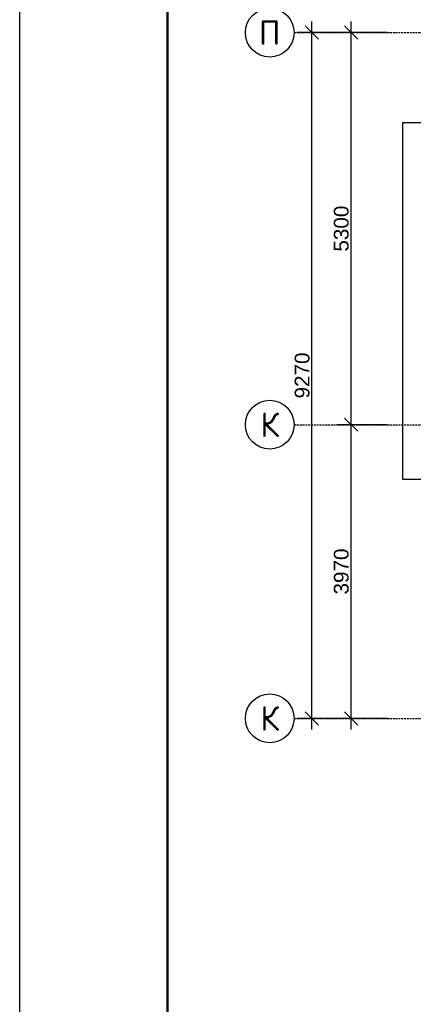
# Model space of a CAD drawing. Header units: inches. Extents: x 8001 to 766003, y -84601 to 563258.
# Tile 99 of 169: x 189106 to 194427, y 497831 to 511142. Entities that reach past the tile are written whole.
import ezdxf
from ezdxf.enums import TextEntityAlignment as Align

# ---------------------------------------------------------------- set-up
doc = ezdxf.new("R2010")
doc.units = ezdxf.units.IN
doc.header["$MEASUREMENT"] = 0
doc.linetypes.add('Dashed', pattern=[19.05, 12.7, -6.35])
doc.layers.add('ПЛАН', color=250, linetype='Continuous', lineweight=30)
doc.styles.add('GOST', font='isocpeur.ttf')
doc.styles.get("Standard").update_dxf_attribs({"font": 'arial.ttf'})
doc.dimstyles.new('ISO-25$0', dxfattribs={"dimtxt": 200, "dimasz": 180, "dimexe": 200, "dimexo": 300, "dimgap": 30, "dimtad": 1, "dimdec": 0, "dimdsep": 46, "dimtxsty": 'Standard', "dimblk": 'OBLIQUE', "dimcen": 2, "dimdle": 150, "dimclrd": 256, "dimclre": 256, "dimclrt": 256, "dimadec": 0, "dimazin": 0, "dimtfac": 1, "dimtdec": 0, "dimtmove": 1, "dimatfit": 3, "dimldrblk": 'OBLIQUE', "dimfxl": 500, "dimfxlon": 1, "dimarcsym": 0})

# ---------------------------------------------------------------- blocks, each defined once
blk = doc.blocks.new('kb-axis')
blk.add_circle((0, 0), 1)
at = {"style": 'GOST'}
blk.add_attdef('AXIS', text='', height=1, dxfattribs=at).set_placement((0, 0), align=Align.MIDDLE_CENTER)
blk = doc.blocks.new('_Oblique')
at = {"color": 0, "linetype": 'ByBlock', "lineweight": -2}
blk.add_line((-0.5, -0.5), (0.5, 0.5), dxfattribs=at)
blk = doc.blocks.new('*D257')
at = {"color": 218, "lineweight": -2, "true_color": 0x4d004d, "transparency": 16777216}
for p, q in [((170854, 263427), (170854, 267697)), ((171341, 267547), (170654, 267547)), ((171341, 263577), (170654, 263577))]:
    blk.add_line(p, q, dxfattribs=at)
at = {"layer": 'Defpoints', "color": 0, "transparency": 16777216}
for p in [(170854, 267547), (171641, 267547), (171641, 263577)]:
    blk.add_point(p, dxfattribs=at)
at = {"color": 218, "lineweight": -2, "true_color": 0x4d004d, "transparency": 16777216, "xscale": 180, "yscale": 180, "zscale": 180}
for p, rotation in [((170854, 267547), 90), ((170854, 263577), 270)]:
    blk.add_blockref('_Oblique', p, dxfattribs=dict(at, rotation=rotation))
at = {"color": 218, "true_color": 0x4d004d, "transparency": 16777216, "insert": (170721, 265562), "char_height": 200, "attachment_point": 5, "rotation": 90}
blk.add_mtext('3970', dxfattribs=at)
blk = doc.blocks.new('*D258')
at = {"color": 218, "lineweight": -2, "true_color": 0x4d004d, "transparency": 16777216}
for p, q in [((170854, 267397), (170854, 272997)), ((171341, 272847), (170654, 272847)), ((171341, 267547), (170654, 267547))]:
    blk.add_line(p, q, dxfattribs=at)
at = {"layer": 'Defpoints', "color": 0, "transparency": 16777216}
for p in [(170854, 272847), (171641, 272847), (171641, 267547)]:
    blk.add_point(p, dxfattribs=at)
at = {"color": 218, "lineweight": -2, "true_color": 0x4d004d, "transparency": 16777216, "xscale": 180, "yscale": 180, "zscale": 180}
for p, rotation in [((170854, 272847), 90), ((170854, 267547), 270)]:
    blk.add_blockref('_Oblique', p, dxfattribs=dict(at, rotation=rotation))
at = {"color": 218, "true_color": 0x4d004d, "transparency": 16777216, "insert": (170721, 270197), "char_height": 200, "attachment_point": 5, "rotation": 90}
blk.add_mtext('5300', dxfattribs=at)
blk = doc.blocks.new('*D259')
at = {"color": 218, "lineweight": -2, "true_color": 0x4d004d, "transparency": 16777216}
for p, q in [((170324, 263427), (170324, 272997)), ((170824, 272847), (170124, 272847)), ((170824, 263577), (170124, 263577))]:
    blk.add_line(p, q, dxfattribs=at)
at = {"layer": 'Defpoints', "color": 0, "transparency": 16777216}
for p in [(170324, 272847), (171641, 272847), (171641, 263577)]:
    blk.add_point(p, dxfattribs=at)
at = {"color": 218, "lineweight": -2, "true_color": 0x4d004d, "transparency": 16777216, "xscale": 180, "yscale": 180, "zscale": 180}
for p, rotation in [((170324, 272847), 90), ((170324, 263577), 270)]:
    blk.add_blockref('_Oblique', p, dxfattribs=dict(at, rotation=rotation))
at = {"color": 218, "true_color": 0x4d004d, "transparency": 16777216, "insert": (170192, 268212), "char_height": 200, "attachment_point": 5, "rotation": 90}
blk.add_mtext('9270', dxfattribs=at)
blk = doc.blocks.new('fkjhkhk')
at = {"color": 1, "linetype": 'Dashed', "ltscale": 2}
for p, q in [((170083.5, 272846.6), (228297.2, 272846.6)), ((170083.5, 267546.6), (228297.2, 267546.6)), ((170083.5, 263576.6), (228297.2, 263576.6))]:
    blk.add_line(p, q, dxfattribs=at)
at = {"color": 0}
blk.add_lwpolyline([(173547.2, 271627.8), (171547.2, 271627.8), (171547.2, 266812.6), (173547.2, 266812.6)], dxfattribs=at)
at = {"xscale": 330, "yscale": 330, "zscale": 330}
for p, values in [((169753.5, 272846.6), {'AXIS': 'П'}), ((169753.5, 267546.6), {'AXIS': 'К'}), ((169753.5, 263576.6), {'AXIS': 'К'})]:
    blk.add_blockref('kb-axis', p, dxfattribs=at).add_auto_attribs(values)
at = {"color": 0}
for base, p1, p2, picture, middle in [((170323.8, 272846.6), (171641.1, 263576.6), (171641.1, 272846.6), '*D259', (170191.7, 268211.6)), ((170853.5, 272846.6), (171641.1, 267546.6), (171641.1, 272846.6), '*D258', (170721.3, 270196.6)), ((170853.5, 267546.6), (171641.1, 263576.6), (171641.1, 267546.6), '*D257', (170721.3, 265561.6))]:
    dim = blk.add_linear_dim(base=base, p1=p1, p2=p2, angle=90, dimstyle='ISO-25$0', dxfattribs=at)
    dim.commit()
    dim.dimension.update_dxf_attribs({"geometry": picture, "text_midpoint": middle})

msp = doc.modelspace()

# ---------------------------------------------------------------- linework, layer by layer
at = {"layer": 'ПЛАН', "color": 0}
msp.add_lwpolyline([(189105.77, 517772.808), (253505.77, 517772.808), (253505.77, 475772.808), (189105.77, 475772.808)], close=True, dxfattribs=at)
at = {"layer": 'ПЛАН', "color": 0, "lineweight": 50}
msp.add_lwpolyline([(191105.77, 517272.808), (253005.77, 517272.808), (253005.77, 476272.808), (191105.77, 476272.808)], close=True, dxfattribs=at)

# ---------------------------------------------------------------- next in the draw order: block references
at = {"color": 18, "true_color": 0x000000}
msp.add_blockref('fkjhkhk', (22732.416, 238120.084), dxfattribs=at)

doc.saveas('drawing.dxf')
